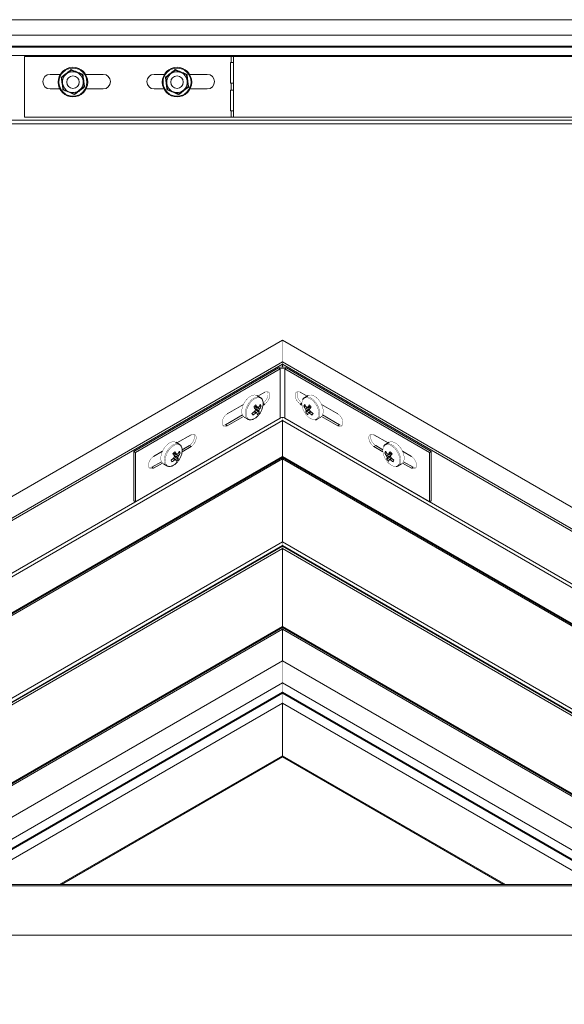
# Model space of a CAD drawing. Header units: millimetres. Extents: x -295 to 1856, y -2384 to 543.
# Tile 25 of 28: x 678 to 940, y 71 to 543. Entities that reach past the tile are written whole.
import ezdxf

# ---------------------------------------------------------------- set-up
doc = ezdxf.new("R2010")
doc.units = ezdxf.units.MM
doc.linetypes.add('K5LT32768', pattern=[0])
doc.linetypes.add('K5LT32769', pattern=[0])

msp = doc.modelspace()

# ---------------------------------------------------------------- linework, layer by layer
at = {"color": 7, "linetype": 'K5LT32768', "lineweight": 15}
for p, q in [((999.31, 543.39), (640.04, 543.39)), ((995.81, 535.93), (640.04, 535.93)), ((995.63, 530.63), (640.04, 530.63)), ((995.29, 530.26), (640.04, 530.26)), ((993.64, 526.13), (640.04, 526.13)), ((680.77, 496.64), (680.77, 525.64)), ((680.77, 525.64), (780.04, 525.64)), ((780.04, 522.89), (780.04, 525.64)), ((780.04, 525.64), (781.1, 525.64)), ((781.1, 522.89), (781.1, 525.64)), ((781.1, 525.64), (992, 525.64)), ((779.77, 522.89), (780.04, 522.89)), ((779.77, 512.89), (779.77, 522.89)), ((781.1, 522.89), (780.04, 522.89)), ((781.1, 522.89), (781.16, 522.89)), ((781.16, 522.89), (781.16, 512.89)), ((693.02, 517.14), (697.94, 517.14)), ((703.23, 519.16), (700.95, 517.39)), ((703.23, 519.16), (705.9, 518.06)), ((708.57, 516.96), (708.95, 514.1)), ((710.06, 517.14), (718.52, 517.14)), ((743.02, 517.14), (747.94, 517.14)), ((753.23, 519.16), (750.95, 517.39)), ((753.23, 519.16), (755.9, 518.06)), ((755.9, 518.06), (758.57, 516.96)), ((758.57, 516.96), (758.95, 514.1)), ((760.06, 517.14), (768.52, 517.14)), ((699.43, 509.91), (699.04, 512.77)), ((709.34, 511.24), (707.05, 509.48)), ((749.43, 509.91), (749.04, 512.77)), ((759.34, 511.24), (757.05, 509.48)), ((780.04, 512.89), (779.77, 512.89)), ((780.04, 509.56), (780.04, 512.89)), ((780.04, 512.89), (781.1, 512.89)), ((781.1, 509.56), (781.1, 512.89)), ((781.16, 512.89), (781.1, 512.89)), ((697.71, 510.14), (693.02, 510.14)), ((702.1, 508.81), (699.43, 509.91)), ((704.77, 507.71), (702.1, 508.81)), ((718.52, 510.14), (710.29, 510.14)), ((747.71, 510.14), (743.02, 510.14)), ((752.1, 508.81), (749.43, 509.91)), ((768.52, 510.14), (760.29, 510.14)), ((779.77, 509.56), (780.04, 509.56)), ((779.77, 499.56), (779.77, 509.56)), ((781.1, 509.56), (780.04, 509.56)), ((781.1, 509.56), (781.16, 509.56)), ((781.16, 509.56), (781.16, 499.56)), ((780.04, 496.64), (680.77, 496.64)), ((780.04, 499.56), (779.77, 499.56)), ((780.04, 496.64), (780.04, 499.56)), ((780.04, 499.56), (781.1, 499.56)), ((781.1, 496.64), (780.04, 496.64)), ((781.16, 499.56), (781.1, 499.56)), ((781.1, 496.64), (781.1, 499.56)), ((992, 496.64), (781.1, 496.64)), ((993.64, 495.19), (640.04, 495.19)), ((995.44, 493.39), (640.04, 493.39)), ((804.68, 389.58), (414.96, 164.6)), ((1194.89, 164.31), (804.68, 389.58)), ((419.51, 156.72), (804.68, 379.07)), ((804.68, 379.07), (1190.34, 156.43)), ((804.68, 378), (413.72, 152.31)), ((733.22, 336.15), (802.77, 376.3)), ((734.07, 335.66), (803.62, 375.81)), ((802.77, 376.3), (803.62, 375.81)), ((803.62, 352.13), (803.62, 375.81)), ((804.68, 378), (1196.13, 152.02)), ((804.68, 376.76), (804.68, 378)), ((806.59, 376.3), (805.74, 375.81)), ((805.74, 375.81), (875.28, 335.66)), ((805.74, 352.13), (805.74, 375.81)), ((806.59, 376.3), (876.13, 336.15)), ((792.86, 362.66), (796.12, 364.54)), ((813.23, 364.54), (816.5, 362.66)), ((793.98, 362.01), (792.33, 362.96)), ((796.12, 358.83), (795.27, 359.31)), ((817.02, 362.96), (815.38, 362.01)), ((778.09, 354.13), (785.89, 358.63)), ((793.52, 354.74), (791.64, 356.31)), ((794.43, 357.8), (793.59, 357.86)), ((796.12, 358.83), (795.33, 358.37)), ((814.02, 358.37), (813.23, 358.83)), ((814.92, 357.8), (815.77, 357.86)), ((815.84, 354.74), (817.71, 356.31)), ((823.47, 358.63), (831.27, 354.13)), ((804.68, 350.94), (414.5, 125.7)), ((803.62, 352.13), (734.07, 311.98)), ((785.42, 353.62), (777.24, 348.91)), ((785.89, 352.92), (778.09, 348.42)), ((786.33, 352.57), (787.98, 351.62)), ((787.98, 351.62), (788.07, 351.57)), ((804.68, 333.73), (804.68, 350.94)), ((804.68, 350.94), (1195.35, 125.41)), ((875.28, 311.98), (805.74, 352.13)), ((821.38, 351.62), (823.02, 352.57)), ((821.38, 351.62), (821.49, 351.69)), ((831.27, 348.42), (823.47, 352.92)), ((832.11, 348.91), (823.94, 353.62)), ((778.09, 348.42), (777.24, 348.91)), ((831.27, 348.42), (832.11, 348.91)), ((755.09, 339.56), (753.44, 340.51)), ((753.97, 340.21), (760.77, 344.13)), ((848.59, 344.13), (855.39, 340.21)), ((855.91, 340.51), (854.27, 339.56)), ((733.22, 336.15), (734.07, 335.66)), ((733.22, 312.47), (733.22, 336.15)), ((734.07, 311.98), (734.07, 335.66)), ((742.73, 333.72), (747, 336.18)), ((760.77, 338.41), (756.44, 335.91)), ((759.92, 338.9), (756.45, 336.9)), ((760.77, 338.41), (759.92, 338.9)), ((848.59, 338.41), (849.44, 338.9)), ((852.91, 335.92), (848.59, 338.41)), ((852.89, 336.91), (849.44, 338.9)), ((862.36, 336.18), (866.62, 333.72)), ((876.13, 336.15), (875.28, 335.66)), ((875.28, 335.66), (875.28, 311.98)), ((876.13, 336.15), (876.13, 312.47)), ((804.68, 333.73), (429.41, 117.09)), ((804.68, 333.22), (430.24, 117.06)), ((804.68, 332.48), (431.34, 116.95)), ((746.52, 331.17), (741.89, 328.5)), ((754.63, 332.28), (752.75, 333.86)), ((755.54, 335.35), (754.7, 335.41)), ((804.68, 333.73), (1180.44, 116.8)), ((804.68, 333.22), (1179.61, 116.78)), ((804.68, 292.67), (804.68, 332.48)), ((804.68, 332.48), (1178.51, 116.67)), ((853.81, 335.35), (854.66, 335.41)), ((854.73, 332.28), (856.6, 333.86)), ((867.47, 328.5), (862.83, 331.17)), ((742.73, 328.01), (741.89, 328.5)), ((747, 330.47), (742.73, 328.01)), ((747.44, 330.12), (749.09, 329.17)), ((749.09, 329.17), (749.18, 329.12)), ((860.27, 329.17), (861.91, 330.12)), ((860.27, 329.17), (860.38, 329.24)), ((866.62, 328.01), (862.36, 330.47)), ((866.62, 328.01), (867.47, 328.5)), ((733.22, 312.47), (734.07, 311.98)), ((876.13, 312.47), (875.28, 311.98)), ((804.68, 292.67), (465.82, 97.05)), ((804.68, 290.87), (466.92, 95.89)), ((804.68, 290.68), (467, 95.75)), ((804.68, 289.46), (467.75, 94.96)), ((804.68, 292.67), (1144.03, 96.77)), ((804.68, 290.87), (1142.93, 95.6)), ((804.68, 290.68), (804.68, 290.87)), ((804.68, 290.68), (1142.85, 95.46)), ((804.68, 252.09), (804.68, 289.46)), ((804.68, 289.46), (1142.1, 94.67)), ((804.68, 252.09), (500.12, 76.27)), ((804.68, 251.58), (500.95, 76.24)), ((804.68, 250.84), (502.05, 76.13)), ((804.68, 252.09), (1109.73, 75.98)), ((804.68, 251.58), (1108.9, 75.96)), ((804.68, 235.56), (804.68, 250.84)), ((804.68, 250.84), (1107.8, 75.85)), ((804.68, 235.56), (548.36, 87.59)), ((1061.49, 87.3), (804.68, 235.56)), ((804.68, 225.08), (553.11, 79.85)), ((804.68, 225.08), (1056.74, 79.56)), ((804.68, 220.59), (553.23, 75.44)), ((804.68, 220.02), (553.48, 75)), ((804.68, 220.59), (1056.62, 75.15)), ((804.68, 220.59), (804.68, 220.02)), ((804.68, 220.02), (1056.37, 74.72)), ((804.68, 215.29), (554.64, 70.95)), ((804.68, 215.29), (1055.21, 70.67)), ((804.68, 215.29), (804.68, 190.03)), ((698.56, 128.16), (804.68, 189.42)), ((804.68, 189.42), (910.8, 128.16)), ((655.55, 128.16), (953.8, 128.16)), ((655.55, 127.47), (953.8, 127.47)), ((953.8, 103.79), (655.55, 103.79))]:
    msp.add_line(p, q, dxfattribs=at)
at = {"color": 8, "linetype": 'K5LT32769', "lineweight": 15, "true_color": 0x808080}
for p, q in [((813.23, 358.83), (813.99, 359.26)), ((803.63, 352.14), (413.72, 127.05)), ((805.72, 352.14), (1196.13, 126.76)), ((804.68, 190.03), (697.5, 128.16)), ((804.68, 190.03), (911.85, 128.16))]:
    msp.add_line(p, q, dxfattribs=at)
at = {"color": 7, "linetype": 'K5LT32768', "const_width": 0.15}
for points in [[(804.68, 389.58), (804.68, 389.54), (804.68, 389.35), (804.68, 389), (804.68, 388.5), (804.68, 387.88), (804.68, 387.14), (804.68, 386.31), (804.68, 385.42), (804.68, 384.5), (804.68, 383.57), (804.68, 382.66), (804.68, 381.81), (804.68, 381.04), (804.68, 380.36), (804.68, 379.82), (804.68, 379.41), (804.68, 379.16), (804.68, 379.07), (804.68, 379.07)], [(804.68, 379.07), (804.68, 379.07), (804.68, 379.16), (804.68, 379.41), (804.68, 379.82), (804.68, 380.36), (804.68, 381.04), (804.68, 381.81), (804.68, 382.66), (804.68, 383.57), (804.68, 384.5), (804.68, 385.42), (804.68, 386.31), (804.68, 387.14), (804.68, 387.88), (804.68, 388.5), (804.68, 389), (804.68, 389.35), (804.68, 389.54), (804.68, 389.58)], [(804.68, 378), (804.68, 378.74), (804.68, 379.07)], [(804.68, 379.07), (804.68, 378.74), (804.68, 378)], [(797.39, 364.87), (797.42, 364.84), (797.71, 364.08), (797.71, 363.08), (797.42, 361.98), (796.86, 360.9), (796.12, 359.98), (795.27, 359.31)], [(796.12, 364.54), (796.97, 364.86), (797.71, 364.79), (798.26, 364.35), (798.56, 363.59), (798.56, 362.59), (798.26, 361.49), (797.71, 360.41), (796.97, 359.49), (796.12, 358.83)], [(813.23, 358.83), (812.39, 359.49), (811.64, 360.41), (811.09, 361.49), (810.8, 362.59), (810.8, 363.59), (811.09, 364.35), (811.64, 364.79), (812.39, 364.86), (813.23, 364.54)], [(814, 359.37), (813.24, 359.98), (812.49, 360.9), (811.94, 361.98), (811.65, 363.08), (811.65, 364.08), (811.94, 364.84), (811.96, 364.87)], [(792.33, 362.96), (792.19, 363.04), (791.32, 363.24), (790.33, 363.1), (789.27, 362.63), (788.22, 361.85), (787.23, 360.81), (786.38, 359.58), (785.72, 358.24), (785.28, 356.87), (785.1, 355.55), (785.18, 354.38), (785.52, 353.41), (786.1, 352.72), (786.33, 352.57)], [(814.34, 360.72), (814.07, 359.89), (813.99, 358.76), (814.17, 357.5), (814.59, 356.18), (815.23, 354.89), (816.05, 353.7), (816.99, 352.71), (818.01, 351.96), (819.02, 351.5), (819.94, 351.37)], [(821.64, 361.36), (820.62, 362.27), (819.55, 362.9), (818.52, 363.21), (817.58, 363.18), (817.02, 362.96)], [(823.02, 352.57), (823.57, 353.03), (824.04, 353.86), (824.25, 354.94), (824.2, 356.2), (823.89, 357.55), (823.33, 358.92), (822.57, 360.22), (821.64, 361.36)], [(778.09, 348.42), (777.24, 348.1), (776.5, 348.17), (775.95, 348.61), (775.65, 349.37), (775.65, 350.36), (775.95, 351.47), (776.5, 352.54), (777.24, 353.47), (778.09, 354.13)], [(804.68, 350.94), (804.68, 351.14), (804.68, 351.36), (804.68, 351.6), (804.68, 351.84), (804.68, 352.09), (804.68, 352.33), (804.68, 352.38)], [(804.68, 352.38), (804.68, 352.38), (804.68, 352.17), (804.68, 351.95), (804.68, 351.73), (804.68, 351.51), (804.68, 351.31), (804.68, 351.11), (804.68, 350.94)], [(831.27, 354.13), (832.11, 353.47), (832.86, 352.54), (833.41, 351.47), (833.7, 350.36), (833.7, 349.37), (833.41, 348.61), (832.86, 348.17), (832.11, 348.1), (831.27, 348.42)], [(777.24, 348.91), (776.4, 348.59), (775.97, 348.58)], [(833.39, 348.58), (832.96, 348.59), (832.11, 348.91)], [(753.44, 340.51), (753.3, 340.58), (752.43, 340.79), (751.44, 340.65), (750.38, 340.18), (749.33, 339.4), (748.34, 338.36), (747.49, 337.13), (746.83, 335.79), (746.39, 334.42), (746.2, 333.1), (746.29, 331.93), (746.63, 330.96), (747.21, 330.27), (747.44, 330.12)], [(762.04, 344.46), (762.06, 344.43), (762.35, 343.67), (762.35, 342.67), (762.06, 341.57), (761.51, 340.49), (760.76, 339.57), (759.92, 338.9)], [(760.77, 344.13), (761.61, 344.45), (762.36, 344.38), (762.91, 343.94), (763.2, 343.18), (763.2, 342.18), (762.91, 341.08), (762.36, 340), (761.61, 339.08), (760.77, 338.41)], [(848.59, 338.41), (847.74, 339.08), (847, 340), (846.45, 341.08), (846.15, 342.18), (846.15, 343.18), (846.45, 343.94), (847, 344.38), (847.74, 344.45), (848.59, 344.13)], [(849.44, 338.9), (848.59, 339.57), (847.85, 340.49), (847.29, 341.57), (847, 342.67), (847, 343.67), (847.29, 344.43), (847.32, 344.46)], [(860.53, 338.91), (859.51, 339.82), (858.44, 340.45), (857.41, 340.76), (856.47, 340.73), (855.91, 340.51)], [(853.23, 338.27), (852.96, 337.44), (852.88, 336.31), (853.06, 335.05), (853.48, 333.73), (854.12, 332.43), (854.94, 331.25), (855.88, 330.26), (856.9, 329.51), (857.91, 329.05), (858.84, 328.92)], [(861.91, 330.12), (862.46, 330.58), (862.93, 331.41), (863.14, 332.49), (863.09, 333.75), (862.78, 335.1), (862.22, 336.47), (861.46, 337.77), (860.53, 338.91)], [(742.73, 328.01), (741.89, 327.69), (741.14, 327.76), (740.59, 328.2), (740.3, 328.96), (740.3, 329.95), (740.59, 331.06), (741.14, 332.13), (741.89, 333.06), (742.73, 333.72)], [(804.68, 333.22), (804.68, 333.25), (804.68, 333.35), (804.68, 333.51), (804.68, 333.73)], [(804.68, 333.73), (804.68, 333.51), (804.68, 333.35), (804.68, 333.25), (804.68, 333.22)], [(804.68, 332.48), (804.68, 332.79), (804.68, 333.03), (804.68, 333.17), (804.68, 333.22)], [(804.68, 333.22), (804.68, 333.17), (804.68, 333.03), (804.68, 332.79), (804.68, 332.48)], [(866.62, 333.72), (867.47, 333.06), (868.21, 332.13), (868.76, 331.06), (869.06, 329.95), (869.06, 328.96), (868.76, 328.2), (868.21, 327.76), (867.47, 327.69), (866.62, 328.01)], [(741.89, 328.5), (741.04, 328.18), (740.61, 328.17)], [(868.74, 328.17), (868.32, 328.18), (867.47, 328.5)], [(804.68, 290.87), (804.68, 291.37), (804.68, 291.85), (804.68, 292.29), (804.68, 292.67)], [(804.68, 292.67), (804.68, 292.29), (804.68, 291.85), (804.68, 291.37), (804.68, 290.87)], [(804.68, 289.46), (804.68, 289.72), (804.68, 290.02), (804.68, 290.35), (804.68, 290.68)], [(804.68, 290.68), (804.68, 290.35), (804.68, 290.02), (804.68, 289.72), (804.68, 289.46)], [(804.68, 252.09), (804.68, 251.87), (804.68, 251.71), (804.68, 251.61), (804.68, 251.58)], [(804.68, 250.84), (804.68, 251.15), (804.68, 251.39), (804.68, 251.53), (804.68, 251.58)], [(804.68, 251.58), (804.68, 251.53), (804.68, 251.39), (804.68, 251.15), (804.68, 250.84)], [(804.68, 235.56), (804.68, 235.56), (804.68, 235.44), (804.68, 235.17), (804.68, 234.74), (804.68, 234.17), (804.68, 233.49), (804.68, 232.7), (804.68, 231.84), (804.68, 230.93), (804.68, 230), (804.68, 229.08), (804.68, 228.19), (804.68, 227.38), (804.68, 226.65), (804.68, 226.05), (804.68, 225.57), (804.68, 225.24), (804.68, 225.08)], [(804.68, 225.08), (804.68, 225.24), (804.68, 225.57), (804.68, 226.05), (804.68, 226.65), (804.68, 227.38), (804.68, 228.19), (804.68, 229.08), (804.68, 230), (804.68, 230.93), (804.68, 231.84), (804.68, 232.7), (804.68, 233.49), (804.68, 234.17), (804.68, 234.74), (804.68, 235.17), (804.68, 235.44), (804.68, 235.56), (804.68, 235.56)], [(804.68, 225.08), (804.68, 224.92), (804.68, 224.62), (804.68, 224.19), (804.68, 223.63), (804.68, 222.97), (804.68, 222.23), (804.68, 221.43), (804.68, 220.59)], [(804.68, 220.59), (804.68, 221.43), (804.68, 222.23), (804.68, 222.97), (804.68, 223.63), (804.68, 224.19), (804.68, 224.62), (804.68, 224.92), (804.68, 225.08)], [(804.68, 220.02), (804.68, 218.71), (804.68, 217.46), (804.68, 216.31), (804.68, 215.29)], [(804.68, 215.29), (804.68, 216.31), (804.68, 217.46), (804.68, 218.71), (804.68, 220.02)], [(804.68, 189.42), (804.68, 189.42), (804.68, 189.46), (804.68, 189.58), (804.68, 189.77), (804.68, 190.03)]]:
    msp.add_lwpolyline(points, dxfattribs=at)
at = {"color": 8, "linetype": 'K5LT32769', "true_color": 0x808080, "const_width": 0.15}
for points in [[(793.94, 362.03), (793.84, 362.09), (792.97, 362.29), (791.97, 362.15), (790.92, 361.68), (789.86, 360.9), (788.88, 359.86), (788.03, 358.63), (787.36, 357.29), (786.92, 355.92), (786.74, 354.6), (786.82, 353.43), (787.17, 352.46), (787.75, 351.77), (787.98, 351.62)], [(792.85, 353.18), (793.74, 354.28), (794.47, 355.52), (795.01, 356.84), (795.31, 358.14), (795.36, 359.35), (795.15, 360.39), (794.7, 361.19), (794.04, 361.71), (793.2, 361.9), (792.25, 361.77), (791.23, 361.31), (790.22, 360.56), (789.27, 359.57), (788.45, 358.38), (787.81, 357.09), (787.39, 355.77), (787.21, 354.51), (787.29, 353.38), (787.62, 352.45), (788.18, 351.78), (788.94, 351.43), (789.84, 351.39), (790.66, 351.62)], [(819.62, 360.09), (818.64, 360.97), (817.61, 361.58), (816.62, 361.88), (815.72, 361.85), (814.96, 361.49), (814.4, 360.82), (814.34, 360.72)], [(820, 360.41), (818.97, 361.32), (817.91, 361.96), (816.87, 362.26), (815.94, 362.23), (815.4, 362.03)], [(819.94, 351.37), (819.98, 351.37), (820.82, 351.57), (821.48, 352.08), (821.93, 352.88), (822.13, 353.92), (822.09, 355.13), (821.78, 356.43), (821.25, 357.75), (820.51, 358.99), (819.62, 360.09)], [(821.49, 351.69), (821.93, 352.08), (822.39, 352.91), (822.61, 353.99), (822.56, 355.25), (822.24, 356.6), (821.69, 357.97), (820.92, 359.27), (820, 360.41)], [(755.05, 339.58), (754.95, 339.63), (754.08, 339.84), (753.08, 339.7), (752.02, 339.23), (750.97, 338.45), (749.99, 337.41), (749.14, 336.18), (748.47, 334.84), (748.03, 333.47), (747.85, 332.15), (747.93, 330.98), (748.28, 330.01), (748.86, 329.32), (749.09, 329.17)], [(753.96, 330.73), (754.85, 331.83), (755.58, 333.07), (756.12, 334.39), (756.42, 335.69), (756.47, 336.9), (756.26, 337.94), (755.81, 338.74), (755.15, 339.25), (754.31, 339.45), (753.36, 339.32), (752.34, 338.86), (751.33, 338.11), (750.38, 337.11), (749.56, 335.93), (748.92, 334.64), (748.5, 333.32), (748.32, 332.06), (748.4, 330.93), (748.73, 330), (749.29, 329.33), (750.05, 328.97), (750.95, 328.94), (751.77, 329.17)], [(858.52, 337.64), (857.53, 338.52), (856.51, 339.13), (855.51, 339.43), (854.61, 339.39), (853.85, 339.03), (853.29, 338.37), (853.23, 338.27)], [(858.89, 337.96), (857.86, 338.87), (856.8, 339.5), (855.77, 339.81), (854.83, 339.78), (854.29, 339.57)], [(858.84, 328.92), (858.87, 328.92), (859.71, 329.11), (860.37, 329.63), (860.82, 330.43), (861.03, 331.47), (860.98, 332.68), (860.67, 333.98), (860.14, 335.3), (859.4, 336.54), (858.52, 337.64)], [(860.38, 329.24), (860.82, 329.63), (861.28, 330.46), (861.5, 331.54), (861.45, 332.8), (861.13, 334.15), (860.58, 335.52), (859.81, 336.82), (858.89, 337.96)]]:
    msp.add_lwpolyline(points, dxfattribs=at)
at = {"color": 7, "linetype": 'K5LT32768', "lineweight": 15}
for centre, radius in [((704, 513.43), 7.1), ((704, 513.43), 6.73), ((754, 513.43), 7.1), ((754, 513.43), 6.73), ((704, 513.43), 3), ((754, 513.43), 3)]:
    msp.add_circle(centre, radius, dxfattribs=at)
for centre, radius, start, end in [((693.02, 513.64), 3.5, 90, 270), ((704, 513.43), 5, 127.6306, 187.6306), ((704, 513.43), 5, 67.6306, 127.6306), ((704, 513.43), 5, 7.6306, 67.6306), ((718.52, 513.64), 3.5, 270, 90), ((743.02, 513.64), 3.5, 90, 270), ((754, 513.43), 5, 127.6306, 187.6306), ((754, 513.43), 5, 67.6306, 127.6306), ((754, 513.43), 5, 7.6306, 67.6306), ((768.52, 513.64), 3.5, 270, 90), ((704, 513.43), 5, 187.6306, 247.6306), ((704, 513.43), 5, 307.6306, 7.6306), ((754, 513.43), 5, 187.6306, 247.6306), ((754, 513.43), 5, 307.6306, 7.6306), ((704, 513.43), 5, 247.6306, 307.6306), ((754, 513.43), 5, 247.6306, 307.6306), ((804.68, 372.61), 4.15, 62.61, 117.3911), ((804.68, 373.76), 2.31, 62.6118, 117.3912), ((783.31, 365.07), 12.6, 302.1237, 310.1855), ((783.69, 364.21), 12.6, 302.1244, 310.1861), ((776.68, 371.9), 20.28, 314.6104, 318.4207), ((777.74, 348.4), 15.99, 29.3941, 34.5238), ((789.89, 357.74), 1.15, 341.7205, 350.7742), ((793.64, 355.22), 2.21, 152.4201, 174.4096), ((792.04, 355.31), 0.752, 252.8063, 298.356), ((778.65, 349.36), 16.02, 29.3908, 34.5115), ((788.55, 353.35), 4.07, 5.6932, 18.5031), ((786.48, 360.48), 9.08, 312.2606, 320.775), ((792.96, 356.56), 0.752, 72.8058, 118.3565), ((785.46, 363.09), 9.67, 323.0341, 332.6595), ((791.36, 356.65), 2.22, 332.4495, 354.3802), ((789.48, 354.33), 4.06, 5.6719, 18.501), ((785.84, 362.25), 9.68, 323.0444, 332.6556), ((789.5, 356.09), 5.22, 19.1428, 29.3941), ((819.84, 356.1), 5.21, 150.5913, 160.8659), ((823.5, 362.24), 9.65, 207.336, 216.972), ((823.88, 363.09), 9.65, 207.3363, 216.9717), ((817.99, 356.65), 2.21, 185.5989, 207.5668), ((819.88, 354.33), 4.06, 161.4944, 174.3159), ((822.86, 360.47), 9.07, 219.2206, 227.7463), ((816.39, 356.56), 0.752, 61.641, 107.1937), ((830.65, 349.4), 15.95, 145.4761, 150.619), ((820.81, 353.35), 4.06, 161.4929, 174.3159), ((817.31, 355.31), 0.752, 241.6415, 287.1932), ((832.62, 371.84), 20.2, 221.571, 225.3962), ((825.65, 364.2), 12.58, 229.8053, 237.8796), ((831.57, 348.42), 15.94, 145.4745, 150.6205), ((815.71, 355.22), 2.21, 5.5989, 27.5669), ((826.04, 365.05), 12.58, 229.8053, 237.8795), ((819.66, 357.79), 1.35, 189.8933, 197.5897), ((674.07, 301.58), 127.4, 24.0706, 24.4901), ((788.31, 357.21), 6.07, 292.7823, 318.3547), ((804.68, 350.08), 2.31, 62.6118, 117.3912), ((927.97, 304.9), 119.36, 155.5039, 155.9517), ((737.79, 349.45), 20.28, 314.6104, 318.4207), ((739.88, 326.99), 15.87, 29.367, 34.5353), ((746.56, 340.65), 9.68, 323.0444, 332.6556), ((750.61, 333.64), 5.22, 19.1428, 29.3941), ((858.73, 333.65), 5.21, 150.59, 160.8672), ((862.77, 340.64), 9.65, 207.3358, 216.972), ((869.53, 326.95), 15.95, 145.4749, 150.6197), ((871.51, 349.39), 20.2, 221.5708, 225.3963), ((744.42, 342.61), 12.6, 302.1245, 310.186), ((641.67, 282.08), 120.27, 24.0463, 24.4907), ((744.8, 341.76), 12.6, 302.1244, 310.1861), ((738.85, 325.94), 15.99, 29.3941, 34.5238), ((751.01, 335.28), 1.13, 341.7038, 350.88), ((754.75, 332.77), 2.21, 152.4201, 174.4096), ((753.15, 332.85), 0.752, 252.8063, 298.356), ((749.66, 330.9), 4.07, 5.6932, 18.5031), ((747.59, 338.03), 9.08, 312.2606, 320.775), ((754.07, 334.11), 0.753, 72.8246, 118.3535), ((752.48, 334.19), 2.21, 332.4202, 354.4095), ((750.6, 331.89), 4.05, 5.6528, 18.5201), ((746.96, 339.79), 9.67, 323.0383, 332.6617), ((862.39, 339.79), 9.65, 207.3357, 216.9719), ((856.88, 334.2), 2.21, 185.6, 207.5663), ((858.77, 331.88), 4.06, 161.4943, 174.316), ((861.75, 338.02), 9.07, 219.2207, 227.7465), ((855.28, 334.11), 0.752, 61.6407, 107.194), ((859.7, 330.9), 4.06, 161.4931, 174.3165), ((856.2, 332.85), 0.752, 241.6418, 287.1929), ((864.55, 341.75), 12.58, 229.8053, 237.8796), ((870.46, 325.97), 15.95, 145.4752, 150.6194), ((854.6, 332.77), 2.21, 5.5995, 27.5668), ((864.93, 342.6), 12.58, 229.8054, 237.8794), ((860.97, 335.93), 3.83, 192.3889, 195.0914), ((967.08, 282.35), 119.61, 155.5051, 155.952), ((749.42, 334.76), 6.07, 292.7795, 318.3584), ((946.46, 251.82), 141.78, 179.8922, 180.0971), ((405.71, 189.69), 398.97, 359.961, 0.0484)]:
    msp.add_arc(centre, radius, start, end, dxfattribs=at)
for points, knots in [([(698.39, 515.74), (698.58, 515.89), (699.52, 516.6), (701.15, 517.84), (702.55, 518.94), (703.19, 519.45)], [0, 0, 0, 0, 0.118078, 0.592269, 1, 1, 1, 1]), ([(698.66, 515.63), (698.66, 515.63), (698.65, 515.64), (698.59, 515.66), (698.5, 515.7), (698.43, 515.73), (698.39, 515.74), (698.39, 515.74)], [0, 0, 0, 0, 0.236106, 0.471296, 0.732267, 0.991889, 1, 1, 1, 1]), ([(699.19, 509.73), (699.17, 509.97), (699.02, 511.14), (698.76, 513.17), (698.51, 514.93), (698.39, 515.74)], [0, 0, 0, 0, 0.118084, 0.592259, 1, 1, 1, 1]), ([(700.95, 517.39), (700.83, 517.31), (700.08, 516.72), (699.31, 516.13), (698.68, 515.65), (698.66, 515.63)], [0, 0, 0, 0, 0.148513, 0.965558, 1, 1, 1, 1]), ([(699.04, 512.77), (698.94, 513.56), (698.81, 514.54), (698.68, 515.45), (698.66, 515.63)], [0, 0, 0, 0, 0.801459, 1, 1, 1, 1]), ([(703.23, 519.16), (703.23, 519.16), (703.23, 519.17), (703.22, 519.23), (703.21, 519.33), (703.2, 519.4), (703.19, 519.45), (703.19, 519.45)], [0, 0, 0, 0, 0.236185, 0.471397, 0.73243, 0.992089, 1, 1, 1, 1]), ([(703.19, 519.45), (703.41, 519.36), (704.5, 518.89), (706.39, 518.11), (708.04, 517.44), (708.8, 517.14)], [0, 0, 0, 0, 0.118089, 0.592263, 1, 1, 1, 1]), ([(705.9, 518.06), (706.63, 517.76), (707.55, 517.38), (708.4, 517.03), (708.57, 516.96)], [0, 0, 0, 0, 0.801418, 1, 1, 1, 1]), ([(708.57, 516.96), (708.57, 516.96), (708.58, 516.97), (708.63, 517.01), (708.71, 517.06), (708.77, 517.11), (708.8, 517.14), (708.8, 517.14)], [0, 0, 0, 0, 0.236192, 0.471472, 0.732746, 0.992235, 1, 1, 1, 1]), ([(708.8, 517.14), (708.83, 516.9), (708.98, 515.73), (709.24, 513.7), (709.49, 511.94), (709.61, 511.13)], [0, 0, 0, 0, 0.118084, 0.592259, 1, 1, 1, 1]), ([(748.39, 515.74), (748.58, 515.89), (749.52, 516.6), (751.15, 517.84), (752.55, 518.94), (753.19, 519.45)], [0, 0, 0, 0, 0.118109, 0.592269, 1, 1, 1, 1]), ([(748.66, 515.63), (748.66, 515.63), (748.65, 515.64), (748.59, 515.66), (748.5, 515.7), (748.43, 515.73), (748.39, 515.74), (748.39, 515.74)], [0, 0, 0, 0, 0.236106, 0.471296, 0.732267, 0.991889, 1, 1, 1, 1]), ([(749.19, 509.73), (749.17, 509.97), (749.02, 511.14), (748.76, 513.17), (748.51, 514.93), (748.39, 515.74)], [0, 0, 0, 0, 0.118084, 0.592259, 1, 1, 1, 1]), ([(750.95, 517.39), (750.83, 517.31), (750.08, 516.72), (749.31, 516.13), (748.68, 515.65), (748.66, 515.63)], [0, 0, 0, 0, 0.148449, 0.965558, 1, 1, 1, 1]), ([(749.04, 512.77), (748.94, 513.56), (748.81, 514.54), (748.68, 515.45), (748.66, 515.63)], [0, 0, 0, 0, 0.801459, 1, 1, 1, 1]), ([(753.23, 519.16), (753.23, 519.16), (753.23, 519.17), (753.22, 519.23), (753.21, 519.33), (753.2, 519.4), (753.19, 519.45), (753.19, 519.45)], [0, 0, 0, 0, 0.236185, 0.471397, 0.73243, 0.992089, 1, 1, 1, 1]), ([(753.19, 519.45), (753.41, 519.36), (754.5, 518.89), (756.39, 518.11), (758.04, 517.44), (758.8, 517.14)], [0, 0, 0, 0, 0.118085, 0.592241, 1, 1, 1, 1]), ([(758.57, 516.96), (758.57, 516.96), (758.58, 516.97), (758.63, 517.01), (758.71, 517.06), (758.77, 517.11), (758.8, 517.14), (758.8, 517.14)], [0, 0, 0, 0, 0.236109, 0.471306, 0.732488, 0.991885, 1, 1, 1, 1]), ([(758.8, 517.14), (758.83, 516.9), (758.98, 515.73), (759.24, 513.7), (759.49, 511.94), (759.61, 511.13)], [0, 0, 0, 0, 0.11808, 0.592257, 1, 1, 1, 1]), ([(709.61, 511.13), (709.42, 510.98), (708.48, 510.27), (706.85, 509.03), (705.45, 507.93), (704.8, 507.42)], [0, 0, 0, 0, 0.118078, 0.592269, 1, 1, 1, 1]), ([(708.95, 514.1), (709.06, 513.31), (709.19, 512.33), (709.31, 511.42), (709.34, 511.24)], [0, 0, 0, 0, 0.801469, 1, 1, 1, 1]), ([(709.61, 511.13), (709.61, 511.13), (709.57, 511.14), (709.49, 511.17), (709.41, 511.21), (709.35, 511.23), (709.34, 511.24), (709.34, 511.24)], [0, 0, 0, 0, 0.008114, 0.267402, 0.528741, 0.763767, 1, 1, 1, 1]), ([(759.61, 511.13), (759.42, 510.98), (758.47, 510.27), (756.85, 509.03), (755.45, 507.93), (754.8, 507.42)], [0, 0, 0, 0, 0.118078, 0.592238, 1, 1, 1, 1]), ([(758.95, 514.1), (759.06, 513.31), (759.19, 512.33), (759.31, 511.42), (759.34, 511.24)], [0, 0, 0, 0, 0.801466, 1, 1, 1, 1]), ([(759.61, 511.13), (759.61, 511.13), (759.57, 511.14), (759.49, 511.17), (759.41, 511.21), (759.35, 511.23), (759.34, 511.24), (759.34, 511.24)], [0, 0, 0, 0, 0.007704, 0.267412, 0.528469, 0.763737, 1, 1, 1, 1]), ([(699.19, 509.73), (699.2, 509.73), (699.23, 509.76), (699.29, 509.81), (699.37, 509.86), (699.42, 509.9), (699.42, 509.91), (699.43, 509.91)], [0, 0, 0, 0, 0.007764, 0.26755, 0.52852, 0.763771, 1, 1, 1, 1]), ([(704.8, 507.42), (704.59, 507.51), (703.49, 507.98), (701.6, 508.76), (699.96, 509.43), (699.19, 509.73)], [0, 0, 0, 0, 0.118089, 0.592263, 1, 1, 1, 1]), ([(707.05, 509.48), (706.94, 509.39), (706.18, 508.8), (705.41, 508.21), (704.79, 507.73), (704.77, 507.71)], [0, 0, 0, 0, 0.148449, 0.965558, 1, 1, 1, 1]), ([(704.8, 507.42), (704.8, 507.42), (704.8, 507.47), (704.79, 507.54), (704.78, 507.64), (704.77, 507.7), (704.77, 507.71), (704.77, 507.71)], [0, 0, 0, 0, 0.007909, 0.267517, 0.528597, 0.763813, 1, 1, 1, 1]), ([(749.19, 509.73), (749.2, 509.73), (749.23, 509.76), (749.29, 509.81), (749.37, 509.86), (749.42, 509.9), (749.42, 509.91), (749.43, 509.91)], [0, 0, 0, 0, 0.007764, 0.26755, 0.52852, 0.763771, 1, 1, 1, 1]), ([(754.8, 507.42), (754.59, 507.51), (753.49, 507.98), (751.6, 508.76), (749.96, 509.43), (749.19, 509.73)], [0, 0, 0, 0, 0.118089, 0.592263, 1, 1, 1, 1]), ([(754.77, 507.71), (753.98, 508.04), (753.1, 508.4), (752.19, 508.77), (752.1, 508.81)], [0, 0, 0, 0, 0.896095, 1, 1, 1, 1]), ([(757.05, 509.48), (756.94, 509.39), (756.18, 508.8), (755.41, 508.21), (754.79, 507.73), (754.77, 507.71)], [0, 0, 0, 0, 0.148449, 0.965558, 1, 1, 1, 1]), ([(754.8, 507.42), (754.8, 507.42), (754.8, 507.47), (754.79, 507.54), (754.78, 507.64), (754.77, 507.7), (754.77, 507.71), (754.77, 507.71)], [0, 0, 0, 0, 0.007909, 0.267517, 0.528597, 0.763813, 1, 1, 1, 1]), ([(792.84, 353.17), (793, 353.35), (793.45, 353.85), (794.12, 354.81), (794.75, 356.04), (795.18, 357.31), (795.4, 358.57), (795.38, 359.74), (795.11, 360.74), (794.64, 361.55), (794.17, 361.87), (793.93, 362.03)], [0, 0, 0, 0, 0.062778, 0.181638, 0.300594, 0.419777, 0.539513, 0.66016, 0.781704, 0.889711, 1, 1, 1, 1]), ([(815.43, 361.99), (815.31, 361.94), (814.93, 361.76), (814.59, 361.37), (814.44, 361), (814.4, 360.91)], [0, 0, 0, 0, 0.256524, 0.834731, 1, 1, 1, 1]), ([(791.03, 357.61), (791.08, 357.59), (791.83, 357.24), (792.68, 356.85), (793.48, 356.47), (793.57, 356.43)], [0, 0, 0, 0, 0.058209, 0.887231, 1, 1, 1, 1]), ([(791.82, 354.59), (791.74, 354.65), (791.48, 354.83), (791.22, 355.02), (791.04, 355.14)], [0, 0, 0, 0, 0.314303, 1, 1, 1, 1]), ([(793.33, 355.62), (793.24, 355.68), (792.55, 356.11), (791.86, 356.54), (791.26, 356.92)], [0, 0, 0, 0, 0.132785, 1, 1, 1, 1]), ([(791.3, 355.33), (791.57, 355.16), (791.94, 354.93), (792.31, 354.7), (792.4, 354.64)], [0, 0, 0, 0, 0.750788, 1, 1, 1, 1]), ([(791.31, 357.91), (791.66, 357.72), (792.09, 357.5), (792.52, 357.27), (792.61, 357.22)], [0, 0, 0, 0, 0.800873, 1, 1, 1, 1]), ([(815.79, 356.43), (815.88, 356.47), (816.68, 356.85), (817.52, 357.24), (818.28, 357.59), (818.33, 357.61)], [0, 0, 0, 0, 0.112757, 0.941819, 1, 1, 1, 1]), ([(818.1, 356.92), (817.5, 356.54), (816.81, 356.11), (816.12, 355.68), (816.03, 355.62)], [0, 0, 0, 0, 0.867234, 1, 1, 1, 1]), ([(816.75, 357.22), (816.83, 357.27), (817.27, 357.5), (817.7, 357.72), (818.05, 357.91)], [0, 0, 0, 0, 0.199118, 1, 1, 1, 1]), ([(816.95, 354.64), (817.05, 354.7), (817.41, 354.93), (817.78, 355.16), (818.06, 355.33)], [0, 0, 0, 0, 0.249182, 1, 1, 1, 1]), ([(818.32, 355.14), (818.14, 355.02), (817.88, 354.83), (817.62, 354.65), (817.53, 354.59)], [0, 0, 0, 0, 0.68571, 1, 1, 1, 1]), ([(788.1, 351.59), (788.18, 351.54), (788.49, 351.33), (789.19, 351.27), (789.96, 351.32), (790.43, 351.53), (790.59, 351.6)], [0, 0, 0, 0, 0.107569, 0.462561, 0.820116, 1, 1, 1, 1]), ([(820.33, 351.31), (820.34, 351.3), (820.68, 351.28), (821.1, 351.42), (821.41, 351.67), (821.49, 351.73)], [0, 0, 0, 0, 0.030569, 0.765205, 1, 1, 1, 1]), ([(753.95, 330.72), (754.11, 330.9), (754.56, 331.4), (755.22, 332.36), (755.85, 333.59), (756.29, 334.86), (756.51, 336.12), (756.49, 337.29), (756.22, 338.28), (755.75, 339.1), (755.27, 339.42), (755.04, 339.58)], [0, 0, 0, 0, 0.062796, 0.181637, 0.300591, 0.419773, 0.539512, 0.660157, 0.781695, 0.889699, 1, 1, 1, 1]), ([(854.32, 339.54), (854.2, 339.49), (853.83, 339.31), (853.48, 338.92), (853.33, 338.55), (853.29, 338.46)], [0, 0, 0, 0, 0.256524, 0.834733, 1, 1, 1, 1]), ([(752.14, 335.16), (752.19, 335.13), (752.94, 334.79), (753.79, 334.39), (754.58, 334.02), (754.68, 333.98)], [0, 0, 0, 0, 0.058209, 0.88723, 1, 1, 1, 1]), ([(752.93, 332.14), (752.85, 332.19), (752.59, 332.38), (752.33, 332.56), (752.15, 332.69)], [0, 0, 0, 0, 0.314303, 1, 1, 1, 1]), ([(754.44, 333.17), (754.35, 333.23), (753.66, 333.66), (752.97, 334.09), (752.37, 334.47)], [0, 0, 0, 0, 0.132785, 1, 1, 1, 1]), ([(752.41, 332.88), (752.68, 332.71), (753.05, 332.48), (753.42, 332.25), (753.51, 332.19)], [0, 0, 0, 0, 0.750793, 1, 1, 1, 1]), ([(752.42, 335.45), (752.76, 335.27), (753.2, 335.05), (753.63, 334.82), (753.72, 334.77)], [0, 0, 0, 0, 0.800873, 1, 1, 1, 1]), ([(854.68, 333.98), (854.77, 334.02), (855.57, 334.39), (856.42, 334.79), (857.17, 335.13), (857.22, 335.16)], [0, 0, 0, 0, 0.112757, 0.941819, 1, 1, 1, 1]), ([(856.99, 334.47), (856.39, 334.09), (855.7, 333.66), (855.01, 333.23), (854.92, 333.17)], [0, 0, 0, 0, 0.867234, 1, 1, 1, 1]), ([(855.64, 334.77), (855.73, 334.82), (856.16, 335.05), (856.59, 335.27), (856.94, 335.45)], [0, 0, 0, 0, 0.199118, 1, 1, 1, 1]), ([(855.84, 332.19), (855.94, 332.25), (856.3, 332.48), (856.67, 332.71), (856.95, 332.88)], [0, 0, 0, 0, 0.249182, 1, 1, 1, 1]), ([(857.21, 332.69), (857.03, 332.56), (856.77, 332.38), (856.51, 332.19), (856.42, 332.14)], [0, 0, 0, 0, 0.68571, 1, 1, 1, 1]), ([(749.21, 329.14), (749.29, 329.09), (749.6, 328.88), (750.3, 328.81), (751.07, 328.87), (751.54, 329.08), (751.7, 329.15)], [0, 0, 0, 0, 0.107569, 0.462562, 0.820181, 1, 1, 1, 1]), ([(859.22, 328.85), (859.23, 328.85), (859.57, 328.83), (859.99, 328.96), (860.3, 329.22), (860.38, 329.28)], [0, 0, 0, 0, 0.030565, 0.765202, 1, 1, 1, 1])]:
    msp.add_open_spline(points, degree=3, knots=knots, dxfattribs=at)

doc.saveas('drawing.dxf')
